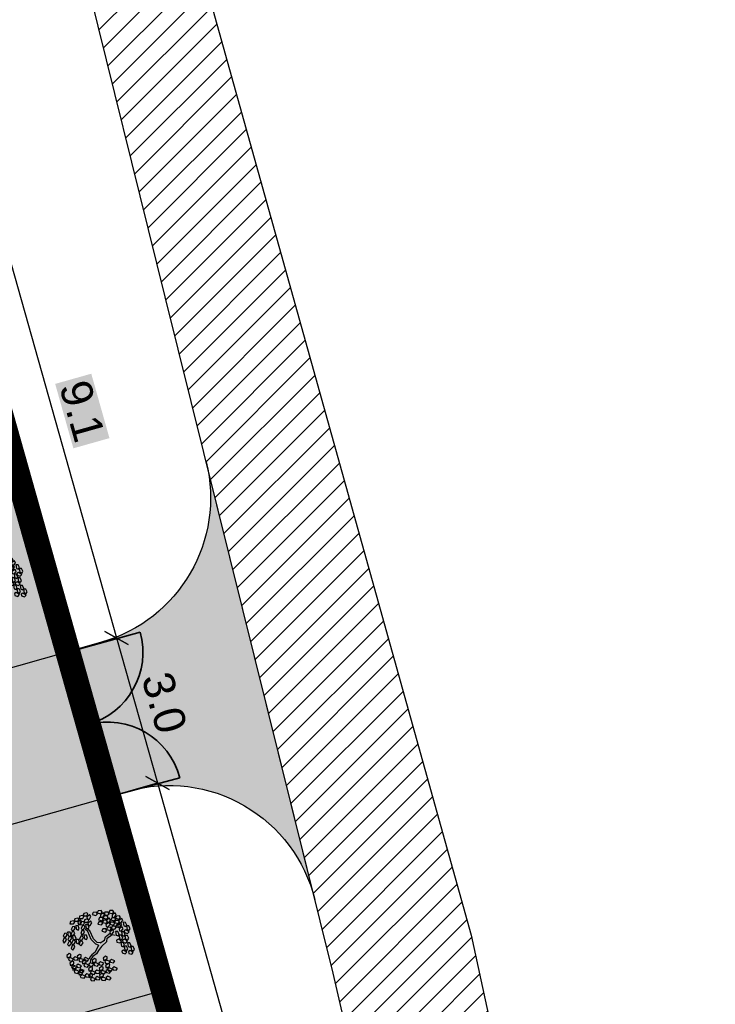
# Model space of a CAD drawing. Header units: metres. Extents: x 705847 to 708930, y 4313677 to 4316580.
# Tile 39 of 218: x 707631 to 707644, y 4314039 to 4314059. Entities that reach past the tile are written whole.
import ezdxf

# ---------------------------------------------------------------- set-up
doc = ezdxf.new("R2010")
doc.units = ezdxf.units.M
doc.header["$LTSCALE"] = 0.5
doc.header["$PDMODE"] = 35
doc.header["$PDSIZE"] = 0.3
doc.linetypes.add('JIS_09_08', pattern=[10.75, 8, -0.55, 0.55, -0.55, 0.55, -0.55])
doc.layers.add('M_NOTASYON', color=7, linetype='Continuous')
doc.layers.add('zelen', color=69, linetype='Continuous')
doc.layers.add('Граница УЧАСТКА', color=7, linetype='Continuous', lineweight=140)
doc.layers.add('Штрих ГАЗОН', color=7, linetype='Continuous', true_color=0xc8e389)
doc.layers.add('штрих ПРОЕЗДЫ', color=7, linetype='Continuous', true_color=0x415676)
doc.styles.get("Standard").update_dxf_attribs({"font": 'arial.ttf'})
doc.linetypes.add('FENCELINE1', pattern='A,6.35,-2.54,[133,ltypeshp.shx,S=2.54,R=0,X=-2.54,Y=0],-2.54,25.4', length=36.83)
doc.dimstyles.new('300', dxfattribs={"dimscale": 0.5, "dimtxt": 1.25, "dimasz": 0.75, "dimexe": 0, "dimexo": 0, "dimgap": 0.5, "dimtad": 1, "dimdec": 1, "dimzin": 0, "dimdsep": 46, "dimtxsty": 'Standard', "dimblk": 'OBLIQUE', "dimcen": 0, "dimclrd": 256, "dimclre": 256, "dimclrt": 256, "dimadec": 1, "dimazin": 0, "dimtfac": 1, "dimtdec": 1, "dimtofl": 0, "dimtmove": 0, "dimatfit": 3, "dimfxl": 3, "dimtfill": 2, "dimtfillclr": 7, "dimtolj": 1, "dimtzin": 0, "dimlwd": 25, "dimlwe": -1, "dimarcsym": 0})

# ---------------------------------------------------------------- blocks, each defined once
blk = doc.blocks.new('z_98')
at = {"color": 92, "linetype": 'Continuous'}
for p, q in [((-283, 404), (-250, 431)), ((-280, 380), (-283, 404)), ((-221, 417), (-251, 376)), ((-250, 431), (-221, 417)), ((-219, 429), (-187, 456)), ((-216, 405), (-219, 429)), ((-187, 401), (-216, 405)), ((-187, 456), (-157, 442)), ((-157, 442), (-187, 401)), ((-158, 378), (-125, 405)), ((-125, 405), (-96, 391)), ((-1, 417), (16, 456)), ((14, 397), (-1, 417)), ((42, 407), (14, 397)), ((16, 456), (48, 457)), ((48, 457), (42, 407)), ((56, 418), (67, 445)), ((88, 379), (56, 418)), ((67, 445), (92, 442)), ((109, 404), (88, 379)), ((92, 442), (109, 404)), ((110, 404), (126, 444)), ((125, 384), (110, 404)), ((126, 444), (159, 445)), ((159, 445), (152, 395)), ((166, 406), (178, 433)), ((198, 367), (166, 406)), ((178, 433), (202, 430)), ((183, 389), (199, 428)), ((199, 428), (232, 430)), ((202, 430), (220, 391)), ((232, 430), (225, 380)), ((239, 390), (251, 418)), ((251, 418), (275, 415)), ((275, 415), (293, 376)), ((-417, 282), (-388, 296)), ((-416, 239), (-417, 282)), ((-388, 296), (-374, 248)), ((-340, 273), (-307, 300)), ((-336, 249), (-340, 273)), ((-307, 300), (-278, 286)), ((-278, 286), (-307, 245)), ((-287, 359), (-237, 365)), ((-277, 327), (-287, 359)), ((-251, 376), (-280, 380)), ((-235, 322), (-277, 327)), ((-276, 298), (-243, 325)), ((-273, 273), (-276, 298)), ((-243, 270), (-273, 273)), ((-243, 325), (-214, 310)), ((-214, 310), (-243, 270)), ((-237, 365), (-219, 341)), ((-219, 341), (-235, 322)), ((-225, 308), (-175, 314)), ((-216, 277), (-225, 308)), ((-222, 354), (-189, 381)), ((-219, 329), (-222, 354)), ((-189, 326), (-219, 329)), ((-174, 271), (-216, 277)), ((-189, 381), (-160, 366)), ((-160, 366), (-189, 326)), ((-175, 314), (-158, 290)), ((-158, 290), (-174, 271)), ((-162, 275), (-112, 282)), ((-152, 244), (-162, 275)), ((-155, 354), (-158, 378)), ((-158, 321), (-126, 348)), ((-155, 297), (-158, 321)), ((-126, 350), (-155, 354)), ((-126, 293), (-155, 297)), ((-96, 391), (-126, 350)), ((-126, 348), (-96, 334)), ((-96, 334), (-126, 293)), ((-112, 282), (-95, 258)), ((-95, 346), (-62, 373)), ((-91, 321), (-95, 346)), ((-62, 317), (-91, 321)), ((-62, 373), (-33, 358)), ((-33, 358), (-62, 317)), ((49, 283), (65, 323)), ((63, 263), (49, 283)), ((63, 350), (75, 377)), ((95, 311), (63, 350)), ((91, 274), (63, 263)), ((65, 323), (98, 324)), ((75, 377), (99, 374)), ((98, 324), (91, 274)), ((117, 336), (95, 311)), ((99, 374), (117, 336)), ((105, 285), (116, 312)), ((137, 246), (105, 285)), ((116, 312), (141, 309)), ((152, 395), (125, 384)), ((136, 238), (152, 277)), ((159, 270), (137, 246)), ((141, 309), (159, 270)), ((152, 277), (185, 278)), ((174, 338), (185, 365)), ((206, 299), (174, 338)), ((185, 278), (178, 228)), ((197, 369), (183, 389)), ((185, 365), (210, 362)), ((225, 380), (197, 369)), ((220, 391), (198, 367)), ((227, 323), (206, 299)), ((210, 362), (227, 323)), ((271, 351), (239, 390)), ((247, 323), (258, 350)), ((279, 284), (247, 323)), ((258, 350), (283, 347)), ((268, 325), (285, 364)), ((283, 305), (268, 325)), ((293, 376), (271, 351)), ((300, 308), (279, 284)), ((283, 347), (300, 308)), ((310, 316), (283, 305)), ((285, 364), (317, 366)), ((317, 366), (310, 316)), ((325, 326), (336, 354)), ((357, 287), (325, 326)), ((332, 258), (343, 286)), ((336, 354), (360, 351)), ((343, 286), (368, 283)), ((378, 312), (357, 287)), ((360, 351), (378, 312)), ((368, 283), (385, 244)), ((-455, 143), (-426, 157)), ((-453, 100), (-455, 143)), ((-436, 216), (-407, 231)), ((-435, 173), (-436, 216)), ((-413, 161), (-435, 173)), ((-426, 157), (-411, 109)), ((-394, 227), (-416, 239)), ((-393, 182), (-413, 161)), ((-407, 231), (-393, 182)), ((-400, 143), (-375, 187)), ((-370, 132), (-400, 143)), ((-374, 248), (-394, 227)), ((-375, 187), (-346, 186)), ((-370, 155), (-341, 170)), ((-340, 162), (-370, 132)), ((-369, 113), (-370, 155)), ((-346, 186), (-340, 162)), ((-343, 227), (-293, 234)), ((-334, 196), (-343, 227)), ((-341, 170), (-327, 122)), ((-307, 245), (-336, 249)), ((-292, 191), (-334, 196)), ((-319, 140), (-286, 166)), ((-315, 115), (-319, 140)), ((-293, 234), (-276, 210)), ((-276, 210), (-292, 191)), ((-286, 166), (-256, 152)), ((-256, 152), (-286, 111)), ((-255, 164), (-222, 191)), ((-251, 140), (-255, 164)), ((-222, 136), (-251, 140)), ((-222, 191), (-193, 177)), ((-193, 177), (-222, 136)), ((-188, 154), (-138, 161)), ((-178, 123), (-188, 154)), ((-184, 200), (-152, 227)), ((-181, 176), (-184, 200)), ((-152, 172), (-181, 176)), ((-110, 239), (-152, 244)), ((-152, 227), (-122, 213)), ((-122, 213), (-152, 172)), ((-138, 161), (-121, 137)), ((-121, 137), (-136, 118)), ((-121, 225), (-88, 252)), ((-117, 200), (-121, 225)), ((-88, 196), (-117, 200)), ((-95, 258), (-110, 239)), ((-88, 252), (-59, 237)), ((-59, 237), (-88, 196)), ((113, 217), (124, 244)), ((145, 178), (113, 217)), ((124, 244), (148, 241)), ((150, 218), (136, 238)), ((166, 202), (145, 178)), ((148, 241), (166, 202)), ((178, 228), (150, 218)), ((160, 102), (176, 141)), ((176, 141), (208, 142)), ((192, 239), (204, 266)), ((224, 200), (192, 239)), ((200, 171), (211, 199)), ((232, 132), (200, 171)), ((208, 142), (202, 92)), ((204, 266), (228, 263)), ((211, 199), (235, 195)), ((246, 225), (224, 200)), ((228, 263), (246, 225)), ((253, 157), (232, 132)), ((235, 195), (253, 157)), ((256, 180), (272, 219)), ((270, 160), (256, 180)), ((298, 170), (270, 160)), ((272, 219), (305, 220)), ((305, 220), (298, 170)), ((312, 181), (324, 208)), ((344, 142), (312, 181)), ((320, 113), (331, 141)), ((324, 208), (348, 205)), ((331, 141), (355, 137)), ((364, 219), (332, 258)), ((341, 203), (357, 242)), ((356, 183), (341, 203)), ((366, 167), (344, 142)), ((348, 205), (366, 167)), ((355, 137), (373, 99)), ((383, 193), (356, 183)), ((357, 242), (390, 243)), ((385, 244), (364, 219)), ((390, 243), (383, 193)), ((398, 204), (409, 231)), ((430, 165), (398, 204)), ((405, 136), (416, 163)), ((437, 97), (405, 136)), ((409, 231), (433, 228)), ((416, 163), (441, 160)), ((451, 189), (430, 165)), ((433, 228), (451, 189)), ((441, 160), (458, 121)), ((-474, 77), (-445, 92)), ((-472, 35), (-474, 77)), ((-451, 23), (-472, 35)), ((-432, 88), (-453, 100)), ((-430, 44), (-451, 23)), ((-445, 92), (-430, 44)), ((-438, 4), (-413, 48)), ((-408, -7), (-438, 4)), ((-411, 109), (-432, 88)), ((-413, 48), (-383, 47)), ((-378, 23), (-408, -7)), ((-389, 90), (-360, 104)), ((-388, 47), (-389, 90)), ((-366, 35), (-388, 47)), ((-383, 47), (-378, 23)), ((-347, 101), (-369, 113)), ((-345, 56), (-366, 35)), ((-360, 104), (-345, 56)), ((-353, 17), (-328, 61)), ((-323, 6), (-353, 17)), ((-327, 122), (-347, 101)), ((-328, 61), (-299, 60)), ((-293, 36), (-323, 6)), ((-322, 94), (-272, 100)), ((-312, 63), (-322, 94)), ((-286, 111), (-315, 115)), ((-270, 57), (-312, 63)), ((-299, 60), (-293, 36)), ((-272, 100), (-255, 76)), ((-255, 76), (-270, 57)), ((-136, 118), (-178, 123)), ((174, 82), (160, 102)), ((202, 92), (174, 82)), ((216, 103), (227, 130)), ((248, 64), (216, 103)), ((223, 35), (235, 62)), ((255, -4), (223, 35)), ((227, 130), (252, 127)), ((235, 62), (259, 59)), ((269, 89), (248, 64)), ((252, 127), (269, 89)), ((277, 21), (255, -4)), ((259, 59), (277, 21)), ((289, 39), (305, 78)), ((303, 19), (289, 39)), ((331, 29), (303, 19)), ((305, 78), (338, 79)), ((352, 74), (320, 113)), ((338, 79), (331, 29)), ((345, 40), (357, 67)), ((377, 1), (345, 40)), ((373, 99), (352, 74)), ((357, 67), (381, 64)), ((399, 26), (377, 1)), ((378, 59), (395, 98)), ((393, 39), (378, 59)), ((381, 64), (399, 26)), ((420, 49), (393, 39)), ((395, 98), (427, 99)), ((427, 99), (420, 49)), ((435, 60), (446, 87)), ((467, 21), (435, 60)), ((458, 121), (437, 97)), ((442, -8), (453, 19)), ((446, 87), (470, 84)), ((453, 19), (478, 16)), ((488, 46), (467, 21)), ((470, 84), (488, 46)), ((478, 16), (495, -22)), ((-457, -121), (-432, -100)), ((-447, -162), (-457, -121)), ((-453, -53), (-428, -32)), ((-442, -94), (-453, -53)), ((-419, -101), (-442, -94)), ((-432, -100), (-407, -144)), ((-428, -32), (-403, -76)), ((-403, -76), (-419, -101)), ((-392, -136), (-363, -131)), ((-363, -131), (-352, -153)), ((-361, -113), (-336, -93)), ((-350, -154), (-361, -113)), ((-336, -93), (-311, -137)), ((-307, -91), (-282, -70)), ((-296, -132), (-307, -91)), ((-273, -139), (-296, -132)), ((-282, -70), (-257, -114)), ((-257, -114), (-273, -139)), ((-199, -116), (-173, -95)), ((-188, -157), (-199, -116)), ((-173, -95), (-149, -139)), ((169, -52), (185, -13)), ((183, -72), (169, -52)), ((211, -62), (183, -72)), ((185, -13), (218, -12)), ((218, -12), (211, -62)), ((225, -51), (237, -24)), ((257, -90), (225, -51)), ((233, -119), (244, -91)), ((265, -158), (233, -119)), ((237, -24), (261, -27)), ((244, -91), (268, -95)), ((279, -65), (257, -90)), ((261, -27), (279, -65)), ((286, -133), (265, -158)), ((268, -95), (286, -133)), ((277, -57), (293, -18)), ((292, -77), (277, -57)), ((319, -67), (292, -77)), ((293, -18), (326, -17)), ((326, -17), (319, -67)), ((334, -56), (345, -29)), ((366, -95), (334, -56)), ((341, -124), (352, -97)), ((373, -163), (341, -124)), ((345, -29), (369, -32)), ((352, -97), (377, -100)), ((353, -28), (364, -1)), ((385, -67), (353, -28)), ((364, -1), (388, -4)), ((387, -70), (366, -95)), ((369, -32), (387, -70)), ((377, -100), (394, -138)), ((406, -42), (385, -67)), ((388, -4), (406, -42)), ((474, -47), (442, -8)), ((495, -22), (474, -47)), ((-423, -169), (-447, -162)), ((-407, -144), (-423, -169)), ((-415, -275), (-390, -254)), ((-410, -207), (-385, -186)), ((-400, -248), (-410, -207)), ((-407, -184), (-392, -136)), ((-375, -189), (-407, -184)), ((-376, -255), (-400, -248)), ((-390, -254), (-365, -298)), ((-385, -186), (-361, -230)), ((-361, -230), (-376, -255)), ((-352, -153), (-375, -189)), ((-366, -181), (-340, -161)), ((-355, -222), (-366, -181)), ((-332, -230), (-355, -222)), ((-327, -162), (-350, -154)), ((-340, -161), (-316, -205)), ((-316, -205), (-332, -230)), ((-311, -137), (-327, -162)), ((-315, -245), (-300, -197)), ((-283, -249), (-315, -245)), ((-314, -275), (-289, -254)), ((-311, -159), (-286, -138)), ((-301, -200), (-311, -159)), ((-277, -207), (-301, -200)), ((-300, -197), (-271, -192)), ((-289, -254), (-264, -298)), ((-286, -138), (-262, -182)), ((-260, -214), (-283, -249)), ((-262, -182), (-277, -207)), ((-271, -192), (-260, -214)), ((-261, -222), (-246, -174)), ((-229, -227), (-261, -222)), ((-260, -244), (-235, -224)), ((-249, -285), (-260, -244)), ((-246, -174), (-217, -169)), ((-235, -224), (-210, -268)), ((-206, -191), (-229, -227)), ((-210, -268), (-226, -293)), ((-217, -169), (-206, -191)), ((-203, -184), (-178, -163)), ((-193, -225), (-203, -184)), ((-201, -249), (-176, -229)), ((-190, -290), (-201, -249)), ((-169, -232), (-193, -225)), ((-165, -164), (-188, -157)), ((-178, -163), (-153, -207)), ((-176, -229), (-151, -273)), ((-153, -207), (-169, -232)), ((-149, -139), (-165, -164)), ((-153, -248), (-137, -199)), ((-121, -252), (-153, -248)), ((-137, -199), (-108, -194)), ((-98, -216), (-121, -252)), ((-108, -194), (-98, -216)), ((-7, -284), (0, -255)), ((0, -255), (25, -254)), ((25, -254), (48, -289)), ((394, -138), (373, -163)), ((-405, -316), (-415, -275)), ((-381, -323), (-405, -316)), ((-365, -298), (-381, -323)), ((-365, -338), (-349, -290)), ((-332, -343), (-365, -338)), ((-349, -290), (-320, -285)), ((-309, -307), (-332, -343)), ((-320, -285), (-309, -307)), ((-319, -343), (-293, -322)), ((-308, -384), (-319, -343)), ((-303, -316), (-314, -275)), ((-285, -391), (-308, -384)), ((-280, -323), (-303, -316)), ((-293, -322), (-269, -366)), ((-269, -366), (-285, -391)), ((-264, -298), (-280, -323)), ((-268, -406), (-253, -358)), ((-264, -313), (-239, -292)), ((-254, -354), (-264, -313)), ((-230, -361), (-254, -354)), ((-253, -358), (-224, -353)), ((-226, -293), (-249, -285)), ((-239, -292), (-215, -336)), ((-213, -375), (-236, -411)), ((-215, -336), (-230, -361)), ((-224, -353), (-213, -375)), ((-214, -376), (-199, -328)), ((-182, -381), (-214, -376)), ((-211, -408), (-161, -403)), ((-206, -318), (-180, -297)), ((-195, -359), (-206, -318)), ((-199, -328), (-170, -323)), ((-172, -366), (-195, -359)), ((-167, -298), (-190, -290)), ((-159, -345), (-182, -381)), ((-180, -297), (-156, -341)), ((-156, -341), (-172, -366)), ((-170, -323), (-159, -345)), ((-151, -273), (-167, -298)), ((-161, -403), (-144, -428)), ((-155, -381), (-140, -333)), ((-123, -386), (-155, -381)), ((-140, -333), (-111, -328)), ((-100, -350), (-123, -386)), ((-117, -274), (-66, -270)), ((-108, -306), (-117, -274)), ((-111, -328), (-100, -350)), ((-66, -313), (-108, -306)), ((-101, -417), (-94, -388)), ((-94, -388), (-70, -388)), ((-93, -352), (-43, -348)), ((-85, -384), (-93, -352)), ((-43, -391), (-85, -384)), ((-70, -388), (-46, -423)), ((-66, -270), (-50, -294)), ((-50, -294), (-66, -313)), ((-56, -306), (-6, -301)), ((-48, -337), (-56, -306)), ((-6, -344), (-48, -337)), ((-43, -348), (-27, -372)), ((-27, -372), (-43, -391)), ((-33, -384), (18, -379)), ((-24, -416), (-33, -384)), ((31, -317), (-7, -284)), ((-6, -301), (10, -326)), ((10, -326), (-6, -344)), ((17, -362), (23, -333)), ((54, -395), (17, -362)), ((18, -379), (34, -404)), ((23, -333), (48, -332)), ((48, -289), (31, -317)), ((46, -302), (96, -297)), ((54, -333), (46, -302)), ((48, -332), (72, -367)), ((96, -340), (54, -333)), ((72, -367), (54, -395)), ((76, -388), (126, -383)), ((85, -419), (76, -388)), ((96, -297), (112, -322)), ((112, -322), (96, -340)), ((106, -334), (156, -329)), ((115, -365), (106, -334)), ((156, -372), (115, -365)), ((126, -383), (143, -408)), ((155, -311), (162, -283)), ((193, -345), (155, -311)), ((156, -329), (173, -354)), ((173, -354), (156, -372)), ((162, -283), (187, -282)), ((186, -397), (193, -368)), ((224, -430), (186, -397)), ((187, -282), (210, -317)), ((210, -317), (193, -345)), ((193, -368), (218, -367)), ((218, -367), (241, -403)), ((241, -403), (224, -430)), ((-236, -411), (-268, -406)), ((-202, -439), (-211, -408)), ((-161, -446), (-202, -439)), ((-144, -428), (-161, -446)), ((-150, -440), (-100, -435)), ((-142, -471), (-150, -440)), ((-100, -478), (-142, -471)), ((-63, -451), (-101, -417)), ((-100, -435), (-84, -460)), ((-84, -460), (-100, -478)), ((-46, -423), (-63, -451)), ((18, -423), (-24, -416)), ((34, -404), (18, -423)), ((127, -426), (85, -419)), ((143, -408), (127, -426)), ((137, -420), (187, -415)), ((145, -451), (137, -420)), ((187, -458), (145, -451)), ((187, -415), (203, -439)), ((203, -439), (187, -458))]:
    blk.add_line(p, q, dxfattribs=at)
at = {"color": 33, "linetype": 'Continuous'}
for p, q in [((101, 126), (122, 159)), ((122, 159), (146, 174)), ((127, 118), (162, 161)), ((162, 161), (202, 174)), ((-221, 63), (-266, 93)), ((-221, 91), (-264, 116)), ((-104, 76), (-221, 91)), ((-106, 43), (-221, 63)), ((-42, 10), (-106, 43)), ((-26, 33), (-104, 76)), ((-26, -28), (-42, 10)), ((0, 0), (-26, 33)), ((0, 0), (78, 71)), ((24, -33), (68, 18)), ((68, 18), (106, 58)), ((78, 71), (101, 126)), ((106, 58), (127, 118)), ((-87, -124), (-120, -204)), ((-47, -98), (-87, -124)), ((-21, -121), (-61, -139)), ((-26, -28), (-47, -98)), ((24, -33), (-21, -121)), ((-61, -139), (-92, -217)), ((-92, -217), (-73, -257))]:
    blk.add_line(p, q, dxfattribs=at)
blk = doc.blocks.new('_Oblique')
at = {"color": 0, "linetype": 'ByBlock', "lineweight": -2}
blk.add_line((-0.5, -0.5), (0.5, 0.5), dxfattribs=at)
blk = doc.blocks.new('*D401')
at = {"transparency": 16777216}
for p, q in [((707633.267, 4314039.943), (707633.434, 4314039.353)), ((707625.178, 4314037.839), (707625.391, 4314037.084))]:
    blk.add_line(p, q, dxfattribs=at)
at = {"lineweight": 25, "transparency": 16777216}
blk.add_line((707625.391, 4314037.084), (707633.434, 4314039.353), dxfattribs=at)
at = {"layer": 'Defpoints', "color": 0, "lineweight": 30, "transparency": 16777216}
for p in [(707633.267, 4314039.943), (707633.434, 4314039.353), (707625.178, 4314037.839)]:
    blk.add_point(p, dxfattribs=at)
at = {"lineweight": 25, "transparency": 16777216, "xscale": 0.375, "yscale": 0.375, "zscale": 0.375}
for p, rotation in [((707633.434, 4314039.353), 15.75716567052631), ((707625.391, 4314037.084), 195.7571656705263)]:
    blk.add_blockref('_Oblique', p, dxfattribs=dict(at, rotation=rotation))
at = {"lineweight": 30, "transparency": 16777216, "insert": (707629.258, 4314038.766), "char_height": 0.625, "attachment_point": 5, "rotation": 15.7572, "bg_fill": 1, "box_fill_scale": 1.1, "bg_fill_color": 7, "bg_fill_true_color": 16777215, "bg_fill_transparency": 0}
blk.add_mtext('\\A1;8.4', dxfattribs=at)
blk = doc.blocks.new('*D418')
at = {"transparency": 16777216}
for p, q in [((707629.051, 4314054.884), (707630.026, 4314055.159)), ((707631.524, 4314046.12), (707632.5, 4314046.396))]:
    blk.add_line(p, q, dxfattribs=at)
at = {"lineweight": 25, "transparency": 16777216}
blk.add_line((707630.026, 4314055.159), (707632.5, 4314046.396), dxfattribs=at)
at = {"layer": 'Defpoints', "color": 0, "lineweight": 30, "transparency": 16777216}
for p in [(707629.051, 4314054.884), (707632.5, 4314046.396), (707631.524, 4314046.12)]:
    blk.add_point(p, dxfattribs=at)
at = {"lineweight": 25, "transparency": 16777216, "xscale": 0.375, "yscale": 0.375, "zscale": 0.375}
for p, rotation in [((707630.026, 4314055.159), 105.7599447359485), ((707632.5, 4314046.396), 285.7599447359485)]:
    blk.add_blockref('_Oblique', p, dxfattribs=dict(at, rotation=rotation))
at = {"lineweight": 30, "transparency": 16777216, "insert": (707631.811, 4314050.932), "char_height": 0.625, "attachment_point": 5, "rotation": 285.7599, "bg_fill": 1, "box_fill_scale": 1.1, "bg_fill_color": 7, "bg_fill_true_color": 16777215, "bg_fill_transparency": 0}
blk.add_mtext('\\A1;9.1', dxfattribs=at)
blk = doc.blocks.new('*D419')
at = {"transparency": 16777216}
for p, q in [((707631.524, 4314046.12), (707632.5, 4314046.396)), ((707632.342, 4314043.222), (707633.317, 4314043.498))]:
    blk.add_line(p, q, dxfattribs=at)
at = {"lineweight": 25, "transparency": 16777216}
blk.add_line((707632.5, 4314046.396), (707633.317, 4314043.498), dxfattribs=at)
at = {"layer": 'Defpoints', "color": 0, "lineweight": 30, "transparency": 16777216}
for p in [(707631.524, 4314046.12), (707633.317, 4314043.498), (707632.342, 4314043.222)]:
    blk.add_point(p, dxfattribs=at)
at = {"lineweight": 25, "transparency": 16777216, "xscale": 0.375, "yscale": 0.375, "zscale": 0.375}
for p, rotation in [((707632.5, 4314046.396), 105.7599447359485), ((707633.317, 4314043.498), 285.7599447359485)]:
    blk.add_blockref('_Oblique', p, dxfattribs=dict(at, rotation=rotation))
at = {"lineweight": 30, "transparency": 16777216, "insert": (707633.456, 4314045.101), "char_height": 0.625, "attachment_point": 5, "rotation": 285.7599, "bg_fill": 1, "box_fill_scale": 1.1, "bg_fill_color": 7, "bg_fill_true_color": 16777215, "bg_fill_transparency": 0}
blk.add_mtext('\\A1;3.0', dxfattribs=at)
blk = doc.blocks.new('*D420')
at = {"transparency": 16777216}
for p, q in [((707632.342, 4314043.222), (707633.317, 4314043.498)), ((707639.1, 4314019.275), (707640.076, 4314019.55))]:
    blk.add_line(p, q, dxfattribs=at)
at = {"lineweight": 25, "transparency": 16777216}
blk.add_line((707633.317, 4314043.498), (707640.076, 4314019.55), dxfattribs=at)
at = {"layer": 'Defpoints', "color": 0, "lineweight": 30, "transparency": 16777216}
for p in [(707632.342, 4314043.222), (707640.076, 4314019.55), (707639.1, 4314019.275)]:
    blk.add_point(p, dxfattribs=at)
at = {"lineweight": 25, "transparency": 16777216, "xscale": 0.375, "yscale": 0.375, "zscale": 0.375}
for p, rotation in [((707633.317, 4314043.498), 105.7599447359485), ((707640.076, 4314019.55), 285.7599447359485)]:
    blk.add_blockref('_Oblique', p, dxfattribs=dict(at, rotation=rotation))
at = {"lineweight": 30, "transparency": 16777216, "insert": (707637.244, 4314031.678), "char_height": 0.625, "attachment_point": 5, "rotation": 285.7599, "bg_fill": 1, "box_fill_scale": 1.1, "bg_fill_color": 7, "bg_fill_true_color": 16777215, "bg_fill_transparency": 0}
blk.add_mtext('\\A1;24.9', dxfattribs=at)

msp = doc.modelspace()

# ---------------------------------------------------------------- hatches: boundary and pattern name
at = {"layer": 'Штрих ГАЗОН', "lineweight": 0, "transparency": 33554610}
h = msp.add_hatch(color=64, dxfattribs=at)
h.dxf.hatch_style = 1
edge = h.paths.add_edge_path()
edge.add_line((707615.29, 4314037.371), (707615.154, 4314037.852))
edge.add_arc((707615.635, 4314037.988), 0.5, 105.76, 195.76, ccw=False)
edge.add_line((707615.499, 4314038.469), (707632.342, 4314043.222))
edge.add_line((707632.342, 4314043.222), (707639.1, 4314019.275))
edge.add_line((707639.1, 4314019.275), (707616.964, 4314013.028))
edge.add_line((707616.964, 4314013.028), (707606.915, 4314048.637))
edge.add_line((707606.915, 4314048.637), (707629.05, 4314054.884))
edge.add_line((707629.05, 4314054.884), (707631.527, 4314046.109))
edge.add_line((707631.527, 4314046.109), (707623.769, 4314043.92))
edge.add_arc((707623.634, 4314044.401), 0.5, 195.76, 285.76, ccw=False)
edge.add_line((707623.152, 4314044.265), (707622.636, 4314046.094))
edge.add_line((707622.636, 4314046.094), (707627.93, 4314047.588))
edge.add_line((707627.93, 4314047.588), (707626.952, 4314051.053))
edge.add_line((707626.952, 4314051.053), (707621.659, 4314049.559))
edge.add_line((707621.659, 4314049.559), (707621.251, 4314051.002))
edge.add_arc((707620.77, 4314050.867), 0.5, 15.76, 105.76)
edge.add_line((707620.634, 4314051.348), (707609.624, 4314048.241))
edge.add_arc((707609.76, 4314047.759), 0.5, 105.76, 195.76)
edge.add_line((707609.279, 4314047.624), (707617.835, 4314017.301))
edge.add_arc((707618.316, 4314017.437), 0.5, 195.76, 285.76)
edge.add_line((707618.452, 4314016.956), (707623.075, 4314018.262))
edge.add_line((707623.075, 4314018.262), (707629.424, 4314020.065))
edge.add_line((707629.424, 4314020.065), (707628.09, 4314024.78))
edge.add_line((707628.09, 4314024.78), (707621.741, 4314022.977))
edge.add_line((707621.741, 4314022.977), (707622.394, 4314020.668))
edge.add_line((707622.394, 4314020.668), (707620.663, 4314020.178))
edge.add_arc((707620.527, 4314020.659), 0.5, 195.76, 285.76, ccw=False)
edge.add_line((707620.046, 4314020.524), (707618.712, 4314025.244))
edge.add_line((707618.712, 4314025.244), (707627.993, 4314027.864))
edge.add_line((707627.993, 4314027.864), (707624.571, 4314039.99))
edge.add_line((707624.571, 4314039.99), (707615.29, 4314037.371))
h.paths.add_polyline_path([(707630.723, 4314022.815), (707630.017, 4314025.318), (707632.519, 4314026.024), (707633.225, 4314023.522)], flags=16)
at = {"layer": 'штрих ПРОЕЗДЫ', "lineweight": 0, "ltscale": 100, "true_color": 0x5b78a4, "transparency": 33554687}
h = msp.add_hatch(dxfattribs=at)
h.set_pattern_fill('ANSI31', color=155, scale=0.1)
h.set_pattern_definition([(45, (0, 0), (-0.224506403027, 0.224506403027), [])])
edge = h.paths.add_edge_path()
edge.add_line((707646.579, 4314008.185), (707648.355, 4314001.891))
edge.add_arc((707656.054, 4314004.064), 8, 195.76, 285.76)
edge.add_line((707658.227, 4313996.365), (707640.512, 4313991.365))
edge.add_arc((707638.339, 4313999.064), 8, 285.76, 375.76)
edge.add_line((707646.038, 4314001.237), (707644.238, 4314007.617))
edge.add_line((707644.238, 4314007.617), (707640.377, 4314024.331))
edge.add_line((707640.377, 4314024.331), (707636.829, 4314039.691))
edge.add_line((707636.829, 4314039.691), (707633.473, 4314053.216))
edge.add_line((707633.473, 4314053.216), (707630.117, 4314066.742))
edge.add_line((707630.117, 4314066.742), (707627.28, 4314078.551))
edge.add_line((707627.28, 4314078.551), (707623.247, 4314095.339))
edge.add_line((707623.247, 4314095.339), (707613.834, 4314128.532))
edge.add_line((707613.834, 4314128.532), (707616.102, 4314129.165))
edge.add_line((707616.102, 4314129.165), (707625.383, 4314096.379))
edge.add_line((707625.383, 4314096.379), (707629.041, 4314080.561))
edge.add_line((707629.041, 4314080.561), (707632.154, 4314067.099))
edge.add_line((707632.154, 4314067.099), (707635.87, 4314053.776))
edge.add_line((707635.87, 4314053.776), (707639.587, 4314040.453))
edge.add_line((707639.587, 4314040.453), (707643.083, 4314024.32))
edge.add_line((707643.083, 4314024.32), (707646.579, 4314008.185))
at = {"layer": 'штрих ПРОЕЗДЫ', "lineweight": 0, "ltscale": 100, "true_color": 0x5b78a4, "transparency": 33554559}
h = msp.add_hatch(color=155, dxfattribs=at)
h.dxf.hatch_style = 1
h.paths.add_polyline_path([(707614.202, 4314041.225), (707612.572, 4314047), (707620.118, 4314049.129), (707621.747, 4314043.354)], flags=16)
edge = h.paths.add_edge_path()
edge.add_line((707632.342, 4314043.222), (707631.524, 4314046.12))
edge.add_line((707631.524, 4314046.12), (707631.524, 4314046.12))
edge.add_line((707631.524, 4314046.12), (707623.77, 4314043.92))
edge.add_arc((707623.634, 4314044.401), 0.5, 195.76, 285.76, ccw=False)
edge.add_line((707623.153, 4314044.266), (707621.251, 4314051.003))
edge.add_arc((707620.77, 4314050.867), 0.5, 15.76, 105.76)
edge.add_line((707620.634, 4314051.348), (707609.624, 4314048.241))
edge.add_arc((707609.76, 4314047.76), 0.5, 105.76, 195.76)
edge.add_line((707609.279, 4314047.624), (707611.18, 4314040.887))
edge.add_line((707611.18, 4314040.887), (707617.835, 4314017.301))
edge.add_arc((707618.316, 4314017.437), 0.5, 195.7987, 285.7987)
edge.add_line((707618.452, 4314016.956), (707623.075, 4314018.262))
edge.add_line((707623.075, 4314018.262), (707622.394, 4314020.668))
edge.add_line((707622.394, 4314020.668), (707620.664, 4314020.178))
edge.add_arc((707620.527, 4314020.659), 0.5, 195.7987, 285.8303, ccw=False)
edge.add_line((707620.046, 4314020.523), (707618.712, 4314025.244))
edge.add_line((707618.712, 4314025.244), (707615.29, 4314037.371))
edge.add_line((707615.29, 4314037.371), (707615.29, 4314037.371))
edge.add_line((707615.29, 4314037.371), (707615.154, 4314037.852))
edge.add_arc((707615.635, 4314037.988), 0.5, 105.76, 195.7602, ccw=False)
edge.add_line((707615.499, 4314038.469), (707632.342, 4314043.222))
h = msp.add_hatch(color=155, dxfattribs=at)
h.dxf.hatch_style = 1
h.paths.add_polyline_path([(707634.291, 4314049.92, -0.404508), (707632.198, 4314046.312), (707631.524, 4314046.12), (707632.342, 4314043.222), (707632.736, 4314043.333, -0.423574), (707636.462, 4314041.169)])

# ---------------------------------------------------------------- linework, layer by layer
at = {"lineweight": 30}
msp.add_lwpolyline([(707646.579, 4314008.185), (707648.355, 4314001.891, 0.414214), (707658.227, 4313996.365), (707640.512, 4313991.365, 0.414214), (707646.038, 4314001.237), (707644.238, 4314007.617), (707640.377, 4314024.331), (707636.829, 4314039.691), (707633.473, 4314053.216), (707630.117, 4314066.742), (707627.28, 4314078.551), (707623.247, 4314095.339), (707613.834, 4314128.532), (707616.102, 4314129.165), (707625.383, 4314096.379), (707629.041, 4314080.561), (707632.154, 4314067.099), (707635.87, 4314053.776), (707639.587, 4314040.453), (707643.083, 4314024.32)], format="xyb", close=True, dxfattribs=at)
at = {"color": 1, "linetype": 'FENCELINE1', "lineweight": 30, "ltscale": 0.08}
msp.add_lwpolyline([(707631.527, 4314046.109), (707629.051, 4314054.884), (707606.915, 4314048.637), (707616.964, 4314013.028), (707639.1, 4314019.275), (707632.342, 4314043.222)], dxfattribs=at)
at = {"lineweight": 30}
msp.add_lwpolyline([(707615.29, 4314037.371), (707615.154, 4314037.852, -0.414214), (707615.499, 4314038.469), (707632.342, 4314043.222), (707632.736, 4314043.333, -0.423574), (707636.462, 4314041.169), (707634.291, 4314049.92, -0.404508), (707632.198, 4314046.312), (707631.524, 4314046.12), (707623.77, 4314043.92, -0.414214), (707623.153, 4314044.266), (707621.251, 4314051.003, 0.414214), (707620.634, 4314051.348), (707609.624, 4314048.241, 0.414214), (707609.279, 4314047.624), (707617.835, 4314017.301, 0.414214), (707618.452, 4314016.956), (707623.075, 4314018.262)], format="xyb", dxfattribs=at)
at = {"layer": 'M_NOTASYON', "color": 5, "lineweight": 35, "ltscale": 0.5}
for p, q in [((707632.972, 4314046.512), (707631.527, 4314046.11)), ((707633.765, 4314043.601), (707632.342, 4314043.222))]:
    msp.add_line(p, q, dxfattribs=at)
msp.add_lwpolyline([(707631.527, 4314046.11), (707632.342, 4314043.222)], dxfattribs=at)
for centre, radius, start, end in [((707631.527, 4314046.11), 1.5, 285.7607, 15.5683), ((707632.316, 4314043.216), 1.499, 14.8704, 104.7569)]:
    msp.add_arc(centre, radius, start, end, dxfattribs=at)
at = {"layer": 'Граница УЧАСТКА', "linetype": 'JIS_09_08', "lineweight": 30, "ltscale": 1.5, "const_width": 0.5, "elevation": -323.947}
msp.add_lwpolyline([(707639.1, 4314019.275), (707629.051, 4314054.884), (707606.915, 4314048.637), (707616.964, 4314013.028)], close=True, dxfattribs=at)

# ---------------------------------------------------------------- block references
at = {"layer": 'zelen', "xscale": -0.001463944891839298, "yscale": 0.001463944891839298, "zscale": 0.001463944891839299, "rotation": 105.7600439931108}
for p in [(707629.995, 4314047.397, 325.109), (707632.14, 4314040.25)]:
    msp.add_blockref('z_98', p, dxfattribs=at)

# ---------------------------------------------------------------- dimensions: what is measured, and where the dimension line sits
at = {"color": 4, "lineweight": 30}
dim = msp.add_aligned_dim(p1=(707629.051, 4314054.884), p2=(707631.524, 4314046.12), distance=1.014, dimstyle='300', dxfattribs=at)
dim.commit()
dim.dimension.update_dxf_attribs({"geometry": '*D418', "text_midpoint": (707631.811, 4314050.932)})
for base, p1, p2, angle, picture, middle in [((707633.317, 4314043.498), (707631.524, 4314046.12), (707632.342, 4314043.222), 105.7599, '*D419', (707633.456, 4314045.101)), ((707640.076, 4314019.55), (707632.342, 4314043.222), (707639.1, 4314019.275), 105.7599, '*D420', (707637.244, 4314031.678)), ((707633.434, 4314039.353), (707625.178, 4314037.839), (707633.267, 4314039.943), 15.7572, '*D401', (707629.258, 4314038.766))]:
    dim = msp.add_linear_dim(base=base, p1=p1, p2=p2, angle=angle, dimstyle='300', override={"dimtmove": 1}, dxfattribs=at)
    dim.commit()
    dim.dimension.update_dxf_attribs({"geometry": picture, "text_midpoint": middle})

doc.saveas('drawing.dxf')
